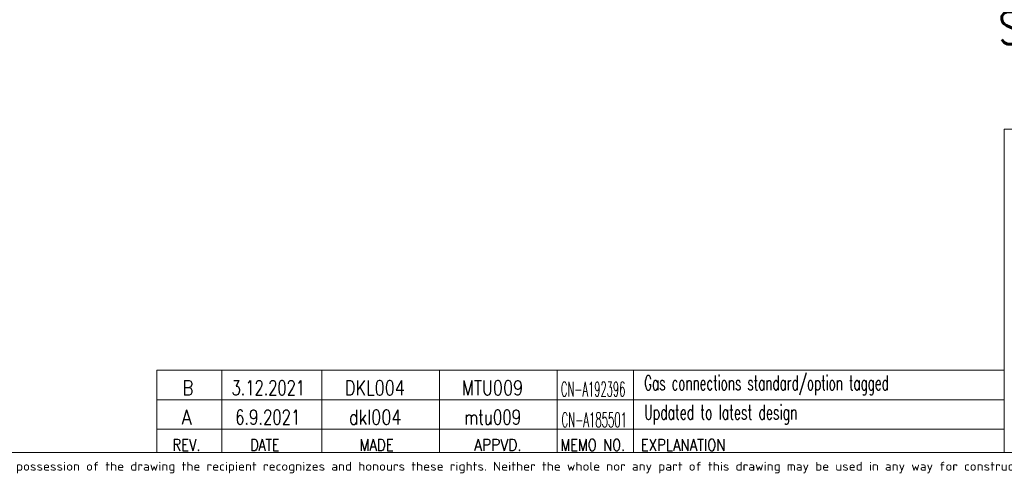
# Model space of a CAD drawing. Header units: inches. Extents: x 0 to 23760, y -13 to 16800.
# Tile 116 of 209: x 9467 to 16160, y 39 to 3145. Entities that reach past the tile are written whole.
import ezdxf

# ---------------------------------------------------------------- set-up
doc = ezdxf.new("R2010")
doc.units = ezdxf.units.IN
for name, color, linetype, true_color in [('1', 7, 'Continuous', 0xffffff), ('210', 7, 'Continuous', 0xffffff), ('254', 7, 'Continuous', 0xffffff)]:
    doc.layers.add(name, color=color, linetype=linetype, true_color=true_color)
doc.styles.add('iso-1', font='isocp.shx')
doc.styles.add('latin_extended', font='simplex.shx')

msp = doc.modelspace()

# ---------------------------------------------------------------- linework, layer by layer
at = {"layer": '1', "color": 7, "linetype": 'Continuous', "lineweight": 18}
for q in [(23560, 2400), (16160, 200)]:
    msp.add_line((16160, 2400), q, dxfattribs=at)
at = {"layer": '210', "color": 7, "linetype": 'Continuous', "lineweight": 18}
for p, q in [((16160, 200), (16160, 2400)), ((16160, 2400), (23560, 2400)), ((200, 200), (23560, 200))]:
    msp.add_line(p, q, dxfattribs=at)
at = {"layer": '254', "color": 7, "linetype": 'Continuous', "lineweight": 18}
for p, q in [((10400, 560), (10400, 760)), ((10400, 200), (10400, 560)), ((16160.015, 358.519), (10400.015, 358.519))]:
    msp.add_line(p, q, dxfattribs=at)
at = {"layer": '254', "color": 7, "linetype": 'Continuous', "lineweight": 13}
for p, q in [((16160, 760), (10400, 760)), ((16160.01, 560), (10400.01, 560)), ((16160.01, 560), (10400.01, 560))]:
    msp.add_line(p, q, dxfattribs=at)
at = {"layer": '254', "color": 3, "linetype": 'Continuous', "lineweight": 18}
for p, q in [((10840, 760), (10840, 560)), ((11520, 560), (11520, 760)), ((12320, 760), (12320, 560)), ((13120, 560), (13120, 760)), ((13640.005, 760), (13640, 560)), ((16160.005, 760), (16160, 560)), ((10840, 560), (10840, 200)), ((11520, 200), (11520, 560)), ((12320, 560), (12320, 200)), ((13120, 200), (13120, 560)), ((13640, 560), (13640, 200))]:
    msp.add_line(p, q, dxfattribs=at)

# ---------------------------------------------------------------- texts
at = {"layer": '210', "color": 211, "linetype": 'Continuous', "lineweight": 13, "insert": (7369.968, 59.059), "char_height": 60, "attachment_point": 7, "line_spacing_factor": 0.963855, "style": 'iso-1'}
msp.add_mtext('\\W1.2083;Copyright Wärtsilä. All rights reserved. By taking possession of the drawing the recipient recognizes and honours these rights. Neither the whole nor any part of this drawing may be used in any way for construction, fabrication, marketing or any other', dxfattribs=at)
at = {"layer": '254', "color": 2, "linetype": 'Continuous', "lineweight": 13, "insert": (16119.08, 2906.183), "char_height": 220, "attachment_point": 7, "line_spacing_factor": 0.963855, "style": 'latin_extended'}
msp.add_mtext('\\W0.8317;Service space see drawing DAAF533942', dxfattribs=at)
at = {"layer": '254', "color": 3, "linetype": 'Continuous', "lineweight": 18, "char_height": 100, "attachment_point": 7, "line_spacing_factor": 0.963855, "style": 'latin_extended'}
for s, insert in [('\\W0.8203;B', (10573.386, 590.817)), ('\\W0.7284;3.12.2021', (10906.964, 590.817)), ('\\W0.8002;DKL004', (11677.101, 590.817)), ('\\W0.7965;MTU009', (12472.319, 590.817)), ('\\W0.4938;CN-A192396', (13145.918, 582.517)), ('\\W0.5948;Gas connections standard/option tagged', (13711.939, 590.817)), ('\\W0.8818;A', (10567.606, 390.817)), ('\\W0.7376;6.9.2021', (10931.526, 390.817)), ('\\W0.8021;dkl004', (11705.006, 390.817)), ('\\W0.7468;mtu009', (12488.119, 390.817)), ('\\W0.5007;CN-A185501', (13150.367, 373.316)), ('\\W0.6187;Updated to latest design', (13711.949, 390.817))]:
    msp.add_mtext(s, dxfattribs=dict(at, insert=insert))
at = {"layer": '254', "color": 211, "linetype": 'Continuous', "lineweight": 18, "char_height": 80, "attachment_point": 7, "line_spacing_factor": 0.963855, "style": 'latin_extended'}
for s, insert in [('\\W0.8203;REV.', (10505.01, 212.285)), ('\\W0.7715;DATE', (11035.258, 212.285)), ('\\W0.8285;MADE', (11775.696, 212.285)), ('\\W0.8648;APPVD.', (12556.136, 212.285)), ('\\W0.8075;MEMO NO.', (13143.01, 212.285)), ('\\W0.8275;EXPLANATION', (13688.869, 212.285))]:
    msp.add_mtext(s, dxfattribs=dict(at, insert=insert))

doc.saveas('drawing.dxf')
